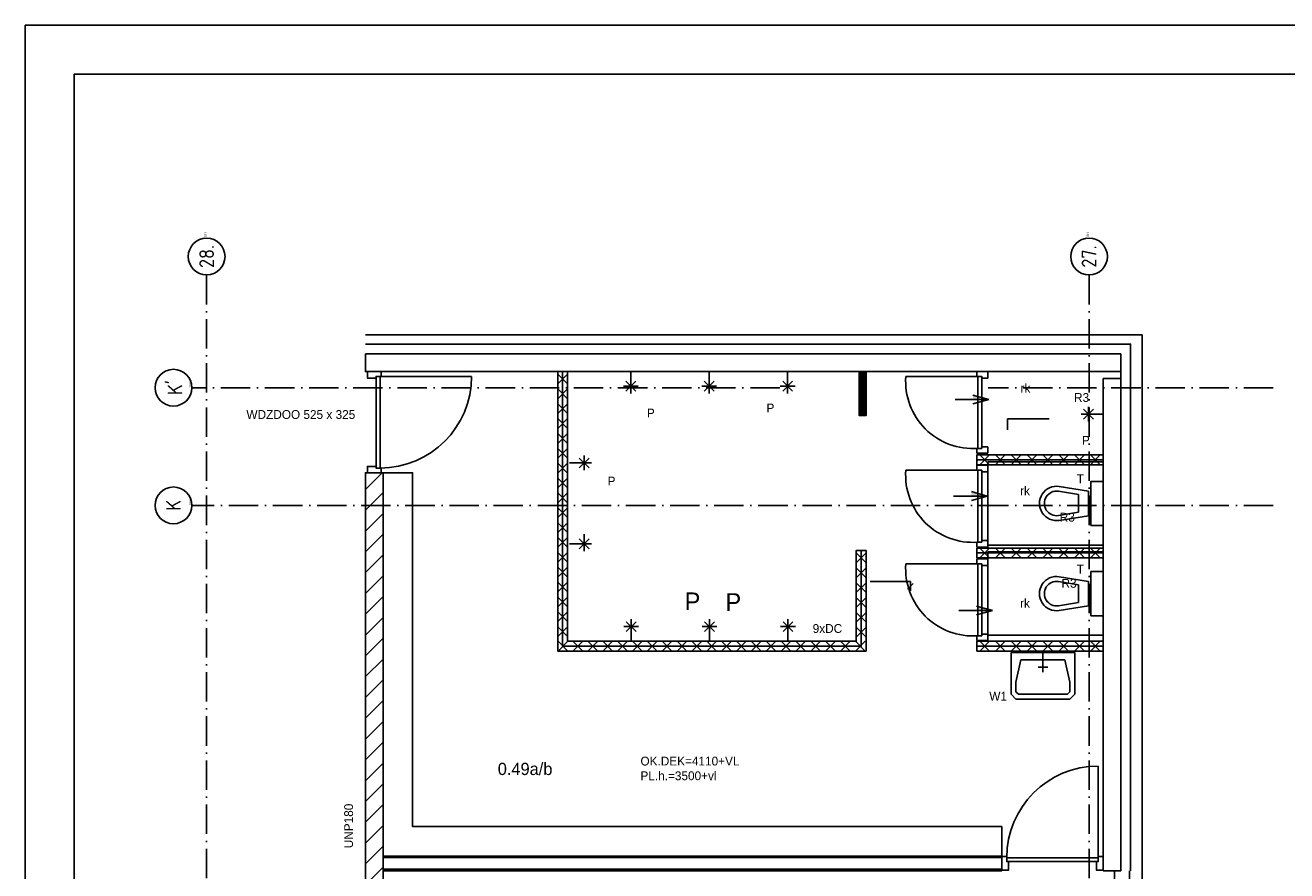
# Model space of a CAD drawing. Header units: millimetres. Extents: x -6587 to 170951, y 244 to 951952.
# Tile 54 of 102: x 25315 to 51048, y 934709 to 951952. Entities that reach past the tile are written whole.
import ezdxf
from ezdxf.enums import TextEntityAlignment as Align

# ---------------------------------------------------------------- set-up
doc = ezdxf.new("R2010")
doc.units = ezdxf.units.MM
doc.header["$LTSCALE"] = 100
doc.linetypes.add('DASHDOT', pattern=[9, 6, -1.5, 0, -1.5])
for name, color, linetype in [('00KAD025', 2, 'CONTINUOUS'), ('00KAD070', 5, 'CONTINUOUS'), ('AL$7----_STRAMIEN', 1, 'DASHDOT'), ('ALN-----_BLOCKNAAM', 2, 'CONTINUOUS'), ('ALXA7---_KALKZVUIL', 1, 'CONTINUOUS'), ('ALXAC---_LICHTBETON', 1, 'CONTINUOUS'), ('BL$2----', 7, 'CONTINUOUS'), ('BOUW', 8, 'CONTINUOUS'), ('DOORSNEDE', 1, 'CONTINUOUS')]:
    doc.layers.add(name, color=color, linetype=linetype)
doc.styles.add('BURO-018', font='BUROFONT.shx', dxfattribs={"height": 180})
doc.styles.add('BURO-025', font='BUROFONT.shx', dxfattribs={"height": 250})
doc.styles.get("Standard").update_dxf_attribs({"font": 'iso.shx'})

# ---------------------------------------------------------------- blocks, each defined once
blk = doc.blocks.new('*U58')
at = {"layer": 'ALXA7---_KALKZVUIL', "color": 0}
for p, q in [((28399, 75148), (28299, 75248)), ((28399, 75248), (28299, 75148)), ((28399, 74996), (28299, 75096)), ((28399, 75096), (28299, 74996)), ((28399, 74845), (28299, 74945)), ((28399, 74945), (28299, 74845)), ((28399, 74693), (28299, 74793)), ((28399, 74793), (28299, 74693)), ((28399, 74541), (28299, 74641)), ((28399, 74641), (28299, 74541)), ((28399, 74390), (28299, 74490)), ((28399, 74490), (28299, 74390)), ((28399, 74238), (28299, 74338)), ((28399, 74338), (28299, 74238)), ((28399, 74087), (28299, 74187)), ((28399, 74187), (28299, 74087)), ((28399, 73935), (28299, 74035)), ((28399, 74035), (28299, 73935)), ((28399, 73784), (28299, 73884)), ((28399, 73884), (28299, 73784)), ((28399, 73632), (28299, 73732)), ((28399, 73732), (28299, 73632)), ((28399, 73481), (28299, 73581)), ((28399, 73581), (28299, 73481)), ((28399, 73329), (28299, 73429)), ((28399, 73429), (28299, 73329)), ((31344, 73423), (31444, 73323)), ((31344, 73323), (31444, 73423)), ((28399, 73177), (28299, 73277)), ((28399, 73277), (28299, 73177)), ((31344, 73271), (31444, 73171)), ((31344, 73171), (31444, 73271)), ((28399, 73026), (28299, 73126)), ((28399, 73126), (28299, 73026)), ((31344, 73120), (31444, 73020)), ((31344, 73020), (31444, 73120)), ((28399, 72874), (28299, 72974)), ((28399, 72974), (28299, 72874)), ((31344, 72968), (31444, 72868)), ((31344, 72868), (31444, 72968)), ((28399, 72723), (28299, 72823)), ((28399, 72823), (28299, 72723)), ((31344, 72816), (31444, 72716)), ((31344, 72716), (31444, 72816)), ((28399, 72571), (28299, 72671)), ((28399, 72671), (28299, 72571)), ((31344, 72665), (31444, 72565)), ((31344, 72565), (31444, 72665)), ((28402, 72523), (28302, 72423)), ((28302, 72523), (28402, 72423)), ((28554, 72523), (28454, 72423)), ((28454, 72523), (28554, 72423)), ((28706, 72523), (28606, 72423)), ((28606, 72523), (28706, 72423)), ((28857, 72523), (28757, 72423)), ((28757, 72523), (28857, 72423)), ((29009, 72523), (28909, 72423)), ((28909, 72523), (29009, 72423)), ((29160, 72523), (29060, 72423)), ((29060, 72523), (29160, 72423)), ((29312, 72523), (29212, 72423)), ((29212, 72523), (29312, 72423)), ((29463, 72523), (29363, 72423)), ((29363, 72523), (29463, 72423)), ((29615, 72523), (29515, 72423)), ((29515, 72523), (29615, 72423)), ((29767, 72523), (29667, 72423)), ((29667, 72523), (29767, 72423)), ((29918, 72523), (29818, 72423)), ((29818, 72523), (29918, 72423)), ((30070, 72523), (29970, 72423)), ((29970, 72523), (30070, 72423)), ((30221, 72523), (30121, 72423)), ((30121, 72523), (30221, 72423)), ((30373, 72523), (30273, 72423)), ((30273, 72523), (30373, 72423)), ((30524, 72523), (30424, 72423)), ((30424, 72523), (30524, 72423)), ((30676, 72523), (30576, 72423)), ((30576, 72523), (30676, 72423)), ((30827, 72523), (30727, 72423)), ((30727, 72523), (30827, 72423)), ((30979, 72523), (30879, 72423)), ((30879, 72523), (30979, 72423)), ((31131, 72523), (31031, 72423)), ((31031, 72523), (31131, 72423)), ((31282, 72523), (31182, 72423)), ((31182, 72523), (31282, 72423)), ((31434, 72523), (31334, 72423)), ((31334, 72523), (31434, 72423))]:
    blk.add_line(p, q, dxfattribs=at)
blk = doc.blocks.new('*U60')
at = {"layer": 'ALXA7---_KALKZVUIL', "color": 0}
for p, q in [((28399, 75148), (28299, 75248)), ((28399, 75248), (28299, 75148)), ((28399, 74996), (28299, 75096)), ((28399, 75096), (28299, 74996)), ((28399, 74845), (28299, 74945)), ((28399, 74945), (28299, 74845)), ((28399, 74693), (28299, 74793)), ((28399, 74793), (28299, 74693)), ((28399, 74541), (28299, 74641)), ((28399, 74641), (28299, 74541)), ((28399, 74390), (28299, 74490)), ((28399, 74490), (28299, 74390)), ((28399, 74238), (28299, 74338)), ((28399, 74338), (28299, 74238)), ((28399, 74087), (28299, 74187)), ((28399, 74187), (28299, 74087)), ((28399, 73935), (28299, 74035)), ((28399, 74035), (28299, 73935)), ((28399, 73784), (28299, 73884)), ((28399, 73884), (28299, 73784)), ((28399, 73632), (28299, 73732)), ((28399, 73732), (28299, 73632)), ((28399, 73481), (28299, 73581)), ((28399, 73581), (28299, 73481)), ((28399, 73329), (28299, 73429)), ((28399, 73429), (28299, 73329)), ((31344, 73423), (31444, 73323)), ((31344, 73323), (31444, 73423)), ((28399, 73177), (28299, 73277)), ((28399, 73277), (28299, 73177)), ((31344, 73271), (31444, 73171)), ((31344, 73171), (31444, 73271)), ((28399, 73026), (28299, 73126)), ((28399, 73126), (28299, 73026)), ((31344, 73120), (31444, 73020)), ((31344, 73020), (31444, 73120)), ((28399, 72874), (28299, 72974)), ((28399, 72974), (28299, 72874)), ((31344, 72968), (31444, 72868)), ((31344, 72868), (31444, 72968)), ((28399, 72723), (28299, 72823)), ((28399, 72823), (28299, 72723)), ((31344, 72816), (31444, 72716)), ((31344, 72716), (31444, 72816)), ((28399, 72571), (28299, 72671)), ((28399, 72671), (28299, 72571)), ((31344, 72665), (31444, 72565)), ((31344, 72565), (31444, 72665)), ((28402, 72523), (28302, 72423)), ((28302, 72523), (28402, 72423)), ((28554, 72523), (28454, 72423)), ((28454, 72523), (28554, 72423)), ((28706, 72523), (28606, 72423)), ((28606, 72523), (28706, 72423)), ((28857, 72523), (28757, 72423)), ((28757, 72523), (28857, 72423)), ((29009, 72523), (28909, 72423)), ((28909, 72523), (29009, 72423)), ((29160, 72523), (29060, 72423)), ((29060, 72523), (29160, 72423)), ((29312, 72523), (29212, 72423)), ((29212, 72523), (29312, 72423)), ((29463, 72523), (29363, 72423)), ((29363, 72523), (29463, 72423)), ((29615, 72523), (29515, 72423)), ((29515, 72523), (29615, 72423)), ((29767, 72523), (29667, 72423)), ((29667, 72523), (29767, 72423)), ((29918, 72523), (29818, 72423)), ((29818, 72523), (29918, 72423)), ((30070, 72523), (29970, 72423)), ((29970, 72523), (30070, 72423)), ((30221, 72523), (30121, 72423)), ((30121, 72523), (30221, 72423)), ((30373, 72523), (30273, 72423)), ((30273, 72523), (30373, 72423)), ((30524, 72523), (30424, 72423)), ((30424, 72523), (30524, 72423)), ((30676, 72523), (30576, 72423)), ((30576, 72523), (30676, 72423)), ((30827, 72523), (30727, 72423)), ((30727, 72523), (30827, 72423)), ((30979, 72523), (30879, 72423)), ((30879, 72523), (30979, 72423)), ((31131, 72523), (31031, 72423)), ((31031, 72523), (31131, 72423)), ((31282, 72523), (31182, 72423)), ((31182, 72523), (31282, 72423)), ((31434, 72523), (31334, 72423)), ((31334, 72523), (31434, 72423))]:
    blk.add_line(p, q, dxfattribs=at)
blk = doc.blocks.new('*U57')
at = {"layer": 'ALXAC---_LICHTBETON', "color": 0}
for p, q in [((31557, 75326), (31487, 75396)), ((31557, 75396), (31487, 75326)), ((31557, 75176), (31487, 75246)), ((31557, 75246), (31487, 75176)), ((31557, 75026), (31487, 75096)), ((31557, 75096), (31487, 75026))]:
    blk.add_line(p, q, dxfattribs=at)
blk = doc.blocks.new('1011')
at = {"layer": 'AL$7----_STRAMIEN', "color": 7, "linetype": 'Continuous'}
blk.add_circle((-750, 0), 750, dxfattribs=at)
at = {"layer": 'AL$7----_STRAMIEN', "color": 3, "linetype": 'Continuous'}
blk.add_attdef('STR-NAAM', text='', height=600, rotation=360, dxfattribs=at).set_placement((-750, 0), align=Align.MIDDLE)
at = {"layer": 'ALN-----_BLOCKNAAM', "linetype": 'Continuous'}
blk.add_text('1011', height=100, dxfattribs=at).set_placement((0, 0))
blk = doc.blocks.new('1010')
at = {"layer": 'AL$7----_STRAMIEN', "color": 7, "linetype": 'Continuous'}
blk.add_circle((0, 750), 750, dxfattribs=at)
at = {"layer": 'AL$7----_STRAMIEN', "color": 3, "linetype": 'Continuous'}
blk.add_attdef('STR-NAAM', text='', height=600, rotation=360, dxfattribs=at).set_placement((0, 750), align=Align.MIDDLE)
at = {"layer": 'ALN-----_BLOCKNAAM', "linetype": 'Continuous'}
blk.add_text('1010', height=100, dxfattribs=at).set_placement((0, 0))

msp = doc.modelspace()

# ---------------------------------------------------------------- hatches: boundary and pattern name
at = {"layer": 'BOUW'}
h = msp.add_hatch(dxfattribs=at)
h.set_pattern_fill('PREFBET', color=256, scale=2, style=0)
h.set_pattern_definition([(45, (-20420.1, 793926.38), (-212.13203, 212.13203), [])])
h.paths.add_polyline_path([(32615.3, 942824.3), (32615.3, 922528.6), (32255.3, 922528.6), (32255.3, 942824.3)])
h = msp.add_hatch(dxfattribs=at)
h.set_pattern_fill('PREFBET', color=256, scale=2, style=0)
h.set_pattern_definition([(45, (-20420.1, 793926.38), (-212.13203, 212.13203), [])])
h.paths.add_polyline_path([(32615.3, 942824.3), (32615.3, 922528.6), (32255.3, 922528.6), (32255.3, 942824.3)])

# ---------------------------------------------------------------- linework, layer by layer
at = {"layer": '00KAD025', "linetype": 'Continuous'}
for p, q in [((170950.7, 951952.4), (25314.7, 951952.4)), ((25314.7, 951952.4), (25314.7, 867852.4))]:
    msp.add_line(p, q, dxfattribs=at)
at = {"layer": '00KAD070', "linetype": 'Continuous'}
for p, q in [((169950.7, 950952.4), (26314.7, 950952.4)), ((26314.7, 950952.4), (26314.7, 868852.4))]:
    msp.add_line(p, q, dxfattribs=at)
at = {"layer": 'AL$7----_STRAMIEN', "color": 1}
for p, q in [((29015.3, 946859.8), (29015.3, 918269.2)), ((47015.3, 946859.8), (47015.3, 922417.3)), ((40706.2, 944560.3), (28713.6, 944560.3)), ((50769.6, 944560.3), (44958.3, 944560.3)), ((50769.6, 942160.3), (28713.6, 942160.3))]:
    msp.add_line(p, q, dxfattribs=at)
at = {"layer": 'BL$2----', "color": 1}
for p, q in [((46198.2, 943922.8), (45353, 943922.8)), ((45353, 943922.8), (45353, 943700.8)), ((43374.2, 940607), (42549.2, 940607)), ((43311.9, 940451.5), (43428.6, 940568.1)), ((43374.2, 940420.4), (43374.2, 940607))]:
    msp.add_line(p, q, dxfattribs=at)
at = {"layer": 'BOUW'}
for p, q in [((48095.3, 945640.3), (32255.3, 945640.3)), ((48095.3, 918269.2), (48095.3, 945640.3)), ((37567.3, 944490.3), (37767.3, 944690.3)), ((37567.3, 944690.3), (37767.3, 944490.3)), ((37667.3, 944890.3), (37667.3, 944440.3)), ((39167.3, 944490.3), (39367.3, 944690.3)), ((39167.3, 944690.3), (39367.3, 944490.3)), ((39267.3, 944890.3), (39267.3, 944440.3)), ((40767.3, 944490.3), (40967.3, 944690.3)), ((40767.3, 944690.3), (40967.3, 944490.3)), ((40867.3, 944890.3), (40867.3, 944440.3)), ((42397.3, 944890.3), (42397.3, 943990.3)), ((44745.3, 943322.3), (44745.3, 944790.3)), ((44825.3, 943322.3), (44825.3, 944790.3)), ((47303.3, 944890.3), (44903.3, 944890.3)), ((47303.3, 944890.3), (44903.3, 944890.3)), ((47303.3, 944890.3), (44903.3, 944890.3)), ((37517.3, 944590.3), (37817.3, 944590.3)), ((39117.3, 944590.3), (39417.3, 944590.3)), ((40717.3, 944590.3), (41017.3, 944590.3)), ((44825.3, 943322.3), (44723.3, 943322.3)), ((44723.3, 943322.3), (44723.3, 943222.3)), ((44723.3, 943222.3), (44951.3, 943222.3)), ((44723.3, 943190.3), (47303.3, 943190.3)), ((44723.3, 943190.3), (47303.3, 943190.3)), ((44723.3, 942990.3), (44723.3, 943190.3)), ((44723.3, 942990.3), (44723.3, 943190.3)), ((44984.5, 943190.3), (44784.5, 942990.3)), ((44784.5, 943190.3), (44984.5, 942990.3)), ((44984.5, 943190.3), (44784.5, 942990.3)), ((44784.5, 943190.3), (44984.5, 942990.3)), ((44951.3, 943356.3), (44825.3, 943356.3)), ((44825.3, 943356.3), (44825.3, 943322.3)), ((44951.3, 943222.3), (44951.3, 943356.3)), ((45307, 943190.3), (45107, 942990.3)), ((45107, 943190.3), (45307, 942990.3)), ((45307, 943190.3), (45107, 942990.3)), ((45107, 943190.3), (45307, 942990.3)), ((45629.5, 943190.3), (45429.5, 942990.3)), ((45429.5, 943190.3), (45629.5, 942990.3)), ((45629.5, 943190.3), (45429.5, 942990.3)), ((45429.5, 943190.3), (45629.5, 942990.3)), ((45952, 943190.3), (45752, 942990.3)), ((45752, 943190.3), (45952, 942990.3)), ((45952, 943190.3), (45752, 942990.3)), ((45752, 943190.3), (45952, 942990.3)), ((46274.5, 943190.3), (46074.5, 942990.3)), ((46074.5, 943190.3), (46274.5, 942990.3)), ((46274.5, 943190.3), (46074.5, 942990.3)), ((46074.5, 943190.3), (46274.5, 942990.3)), ((46597, 943190.3), (46397, 942990.3)), ((46397, 943190.3), (46597, 942990.3)), ((46597, 943190.3), (46397, 942990.3)), ((46397, 943190.3), (46597, 942990.3)), ((46919.5, 943190.3), (46719.5, 942990.3)), ((46719.5, 943190.3), (46919.5, 942990.3)), ((46919.5, 943190.3), (46719.5, 942990.3)), ((46719.5, 943190.3), (46919.5, 942990.3)), ((47242, 943190.3), (47042, 942990.3)), ((47042, 943190.3), (47242, 942990.3)), ((47242, 943190.3), (47042, 942990.3)), ((47042, 943190.3), (47242, 942990.3)), ((47303.3, 943190.3), (47303.3, 942990.3)), ((47303.3, 943190.3), (47303.3, 942990.3)), ((44723.3, 943090.3), (47303.3, 943090.3)), ((47303.3, 942990.3), (44723.3, 942990.3)), ((47303.3, 942990.3), (44723.3, 942990.3)), ((44723.3, 942977.5), (44951.3, 942977.5)), ((44723.3, 942877.5), (44723.3, 942977.5)), ((44951.3, 943050.3), (47303.3, 943050.3)), ((44951.3, 941350.3), (44951.3, 943050.3)), ((44951.3, 942977.5), (44951.3, 942843.5)), ((47303.3, 943050.3), (47303.3, 941350.3)), ((43277.3, 942877.5), (44745.3, 942877.5)), ((44825.3, 942877.5), (44723.3, 942877.5)), ((44745.3, 941409.5), (44745.3, 942877.5)), ((44825.3, 941409.5), (44825.3, 942877.5)), ((44825.3, 942843.5), (44825.3, 942877.5)), ((44951.3, 942843.5), (44825.3, 942843.5)), ((46803.3, 942381.1), (46392.9, 942447.1)), ((47003.3, 942450.3), (46408.8, 942545.8)), ((46503.3, 942550.3), (46503.3, 942550.3)), ((46803.3, 942019.4), (46803.3, 942381.1)), ((47003.3, 941950.3), (47003.3, 942450.3)), ((46153.3, 942300.3), (46153.3, 942300.3)), ((46392.9, 941953.4), (46803.3, 942019.4)), ((46408.8, 941854.7), (47003.3, 941950.3)), ((36416.8, 941375.3), (36866.8, 941375.3)), ((36816.8, 941275.3), (36616.8, 941475.3)), ((36616.8, 941275.3), (36816.8, 941475.3)), ((36716.8, 941225.3), (36716.8, 941575.3)), ((44825.3, 941409.5), (44723.3, 941409.5)), ((44723.3, 941409.5), (44723.3, 941309.5)), ((44951.3, 941443.5), (44825.3, 941443.5)), ((44825.3, 941443.5), (44825.3, 941409.5)), ((44951.3, 941309.5), (44951.3, 941443.5)), ((47303.3, 941350.3), (44951.3, 941350.3)), ((44723.3, 941309.5), (44951.3, 941309.5)), ((44723.3, 941290.3), (47303.3, 941290.3)), ((44723.3, 941290.3), (47303.3, 941290.3)), ((44723.3, 941090.3), (44723.3, 941290.3)), ((44723.3, 941090.3), (44723.3, 941290.3)), ((44723.3, 941190.3), (47303.3, 941190.3)), ((47303.3, 941090.3), (44723.3, 941090.3)), ((47303.3, 941090.3), (44723.3, 941090.3)), ((44984.5, 941290.3), (44784.5, 941090.3)), ((44784.5, 941290.3), (44984.5, 941090.3)), ((44984.5, 941290.3), (44784.5, 941090.3)), ((44784.5, 941290.3), (44984.5, 941090.3)), ((44951.3, 941210.3), (47303.3, 941210.3)), ((44951.3, 939510.3), (44951.3, 941210.3)), ((45307, 941290.3), (45107, 941090.3)), ((45107, 941290.3), (45307, 941090.3)), ((45307, 941290.3), (45107, 941090.3)), ((45107, 941290.3), (45307, 941090.3)), ((45629.5, 941290.3), (45429.5, 941090.3)), ((45429.5, 941290.3), (45629.5, 941090.3)), ((45629.5, 941290.3), (45429.5, 941090.3)), ((45429.5, 941290.3), (45629.5, 941090.3)), ((45952, 941290.3), (45752, 941090.3)), ((45752, 941290.3), (45952, 941090.3)), ((45952, 941290.3), (45752, 941090.3)), ((45752, 941290.3), (45952, 941090.3)), ((46274.5, 941290.3), (46074.5, 941090.3)), ((46074.5, 941290.3), (46274.5, 941090.3)), ((46274.5, 941290.3), (46074.5, 941090.3)), ((46074.5, 941290.3), (46274.5, 941090.3)), ((46597, 941290.3), (46397, 941090.3)), ((46397, 941290.3), (46597, 941090.3)), ((46597, 941290.3), (46397, 941090.3)), ((46397, 941290.3), (46597, 941090.3)), ((46919.5, 941290.3), (46719.5, 941090.3)), ((46719.5, 941290.3), (46919.5, 941090.3)), ((46919.5, 941290.3), (46719.5, 941090.3)), ((46719.5, 941290.3), (46919.5, 941090.3)), ((47242, 941290.3), (47042, 941090.3)), ((47042, 941290.3), (47242, 941090.3)), ((47242, 941290.3), (47042, 941090.3)), ((47042, 941290.3), (47242, 941090.3)), ((47303.3, 941290.3), (47303.3, 941090.3)), ((47303.3, 941290.3), (47303.3, 941090.3)), ((47303.3, 941290.3), (47303.3, 939490.3)), ((47303.3, 941210.3), (47303.3, 939510.3)), ((43277.3, 940969.2), (44745.3, 940969.2)), ((44723.3, 941069.2), (44951.3, 941069.2)), ((44723.3, 940969.2), (44723.3, 941069.2)), ((44825.3, 940969.2), (44723.3, 940969.2)), ((44745.3, 939501.2), (44745.3, 940969.2)), ((44825.3, 940935.2), (44825.3, 940969.2)), ((44825.3, 939501.2), (44825.3, 940969.2)), ((44951.3, 940935.2), (44825.3, 940935.2)), ((44951.3, 941069.2), (44951.3, 940935.2)), ((46803.3, 940541.1), (46392.9, 940607.1)), ((47003.3, 940610.3), (46408.8, 940705.8)), ((46503.3, 940710.3), (46503.3, 940710.3)), ((47003.3, 940110.3), (47003.3, 940610.3)), ((46153.3, 940460.3), (46153.3, 940460.3)), ((46803.3, 940179.4), (46803.3, 940541.1)), ((46392.9, 940113.4), (46803.3, 940179.4)), ((46408.8, 940014.7), (47003.3, 940110.3)), ((44951.3, 939535.2), (44825.3, 939535.2)), ((44825.3, 939535.2), (44825.3, 939501.2)), ((44951.3, 939401.2), (44951.3, 939535.2)), ((44723.3, 939501.2), (44723.3, 939401.2)), ((44825.3, 939501.2), (44723.3, 939501.2)), ((44723.3, 939401.2), (44951.3, 939401.2)), ((44723.3, 939390.3), (47303.3, 939390.3)), ((44723.3, 939390.3), (47303.3, 939390.3)), ((44723.3, 939190.3), (44723.3, 939390.3)), ((44723.3, 939190.3), (44723.3, 939390.3)), ((44723.3, 939290.3), (47303.3, 939290.3)), ((44984.5, 939390.3), (44784.5, 939190.3)), ((44784.5, 939390.3), (44984.5, 939190.3)), ((44984.5, 939390.3), (44784.5, 939190.3)), ((44784.5, 939390.3), (44984.5, 939190.3)), ((47303.3, 939510.3), (44951.3, 939510.3)), ((45307, 939390.3), (45107, 939190.3)), ((45107, 939390.3), (45307, 939190.3)), ((45307, 939390.3), (45107, 939190.3)), ((45107, 939390.3), (45307, 939190.3)), ((45629.5, 939390.3), (45429.5, 939190.3)), ((45429.5, 939390.3), (45629.5, 939190.3)), ((45629.5, 939390.3), (45429.5, 939190.3)), ((45429.5, 939390.3), (45629.5, 939190.3)), ((45952, 939390.3), (45752, 939190.3)), ((45752, 939390.3), (45952, 939190.3)), ((45952, 939390.3), (45752, 939190.3)), ((45752, 939390.3), (45952, 939190.3)), ((46274.5, 939390.3), (46074.5, 939190.3)), ((46074.5, 939390.3), (46274.5, 939190.3)), ((46274.5, 939390.3), (46074.5, 939190.3)), ((46074.5, 939390.3), (46274.5, 939190.3)), ((46597, 939390.3), (46397, 939190.3)), ((46397, 939390.3), (46597, 939190.3)), ((46597, 939390.3), (46397, 939190.3)), ((46397, 939390.3), (46597, 939190.3)), ((46919.5, 939390.3), (46719.5, 939190.3)), ((46719.5, 939390.3), (46919.5, 939190.3)), ((46919.5, 939390.3), (46719.5, 939190.3)), ((46719.5, 939390.3), (46919.5, 939190.3)), ((47242, 939390.3), (47042, 939190.3)), ((47042, 939390.3), (47242, 939190.3)), ((47242, 939390.3), (47042, 939190.3)), ((47042, 939390.3), (47242, 939190.3)), ((47303.3, 939390.3), (47303.3, 939190.3)), ((47303.3, 939390.3), (47303.3, 939190.3)), ((47303.3, 939190.3), (44723.3, 939190.3)), ((47303.3, 939190.3), (44723.3, 939190.3)), ((45424, 938557.5), (45424, 939157.5)), ((45424, 939157.5), (46724, 939157.5)), ((46074, 939157.5), (46074, 938757.5)), ((46724, 939157.5), (46724, 938557.5)), ((45524, 938557.5), (45624, 939007.5)), ((45624, 939007.5), (46524, 939007.5)), ((46174, 938857.5), (45974, 938857.5)), ((46524, 939007.5), (46624, 938557.5)), ((45424, 938307.5), (45424, 938557.5)), ((45524, 938357.5), (45524, 938557.5)), ((46624, 938557.5), (46624, 938357.5)), ((46724, 938557.5), (46724, 938307.5)), ((45524, 938207.5), (45424, 938307.5)), ((45574, 938307.5), (45524, 938357.5)), ((46574, 938307.5), (45574, 938307.5)), ((46624, 938357.5), (46574, 938307.5)), ((46724, 938307.5), (46624, 938207.5)), ((46624, 938207.5), (45524, 938207.5)), ((45335.3, 934895.6), (47203.3, 934895.6))]:
    msp.add_line(p, q, dxfattribs=at)
for points in [[(32255.3, 945450.3), (47863.3, 945450.3), (47863.3, 934708.6)], [(32255.3, 945250.3), (47663.3, 945250.3), (47663.3, 934708.6)], [(32574.3, 944890.3), (32296.3, 944890.3), (32296.3, 944756.3), (32472.3, 944756.3), (32472.3, 944790.3), (32574.3, 944790.3), (32574.3, 944890.3)], [(32472.3, 944790.3), (32472.3, 942922.3)], [(34420.3, 944790.3), (32552.3, 944790.3)], [(32552.3, 944790.3), (32552.3, 942922.3)], [(36277.3, 944890.3), (36277.3, 939289.9), (42367.3, 939289.9), (42367.3, 941240.3)], [(43277.3, 944790.3), (44745.3, 944790.3)], [(44723.3, 944890.3), (44951.3, 944890.3), (44951.3, 944756.3), (44825.3, 944756.3), (44825.3, 944790.3), (44723.3, 944790.3), (44723.3, 944890.3)], [(47003.3, 943870), (47003.3, 944170)], [(47303.3, 944020), (46853.3, 944020)], [(46903.3, 943920), (47103.3, 944120)], [(47103.3, 943920), (46903.3, 944120)], [(36716.8, 942875.3), (36716.8, 943175.3)], [(32574.3, 942822.3), (32296.3, 942822.3), (32296.3, 942956.3), (32472.3, 942956.3), (32472.3, 942922.3), (32574.3, 942922.3), (32574.3, 942822.3)], [(36416.8, 943025.3), (36866.8, 943025.3)], [(36816.8, 942925.3), (36616.8, 943125.3)], [(36616.8, 942925.3), (36816.8, 943125.3)], [(47303.3, 941750.3), (47053.3, 941750.3), (47053.3, 942650.3), (47303.3, 942650.3), (47303.3, 941750.3)], [(47303.3, 939910.3), (47053.3, 939910.3), (47053.3, 940810.3), (47303.3, 940810.3), (47303.3, 939910.3)], [(37673.8, 939388), (37673.8, 939838)], [(39273.8, 939388), (39273.8, 939838)], [(40873.8, 939388), (40873.8, 939838)], [(37523.8, 939688), (37823.8, 939688)], [(37573.8, 939788), (37773.8, 939588)], [(37573.8, 939588), (37773.8, 939788)], [(39123.8, 939688), (39423.8, 939688)], [(39173.8, 939788), (39373.8, 939588)], [(39173.8, 939588), (39373.8, 939788)], [(40723.8, 939688), (41023.8, 939688)], [(40773.8, 939788), (40973.8, 939588)], [(40773.8, 939588), (40973.8, 939788)], [(47203.3, 936843.6), (47203.3, 934975.6)], [(45235.3, 934978.6), (32615.3, 934978.6)], [(45235.3, 934997.6), (45235.3, 934719.6), (45369.3, 934719.6), (45369.3, 934895.6), (45335.3, 934895.6), (45335.3, 934997.6), (45235.3, 934997.6)], [(45335.3, 934975.6), (47203.3, 934975.6)], [(47303.3, 934997.6), (47303.3, 934719.6), (47169.3, 934719.6), (47169.3, 934895.6), (47203.3, 934895.6), (47203.3, 934997.6), (47303.3, 934997.6)], [(45235.3, 934738.6), (32615.3, 934738.6)], [(47535.3, 934710.2), (47535.3, 929690.6)], [(47843.3, 934708.6), (47843.3, 933142.6)], [(47843.3, 934708.6), (47843.3, 933142.6)]]:
    msp.add_lwpolyline(points, dxfattribs=at)
for points in [[(32255.3, 945250.3), (47663.3, 945250.3), (47663.3, 944890.3), (32255.3, 944890.3)], [(36377.3, 944890.3), (36377.3, 939389.9), (42267.3, 939389.9), (42267.3, 941240.3), (42467.3, 941240.3), (42467.3, 939189.9), (36177.3, 939189.9), (36177.3, 944890.3)], [(36377.3, 944890.3), (36377.3, 939389.9), (42267.3, 939389.9), (42267.3, 941240.3), (42467.3, 941240.3), (42467.3, 939189.9), (36177.3, 939189.9), (36177.3, 944890.3)], [(42467.3, 944890.3), (42467.3, 943990.3), (42327.3, 943990.3), (42327.3, 944890.3)], [(47303.3, 934708.6), (47303.3, 944746.4), (47663.3, 944746.4), (47663.3, 934708.6)], [(32615.3, 942824.3), (32615.3, 922528.6), (32255.3, 922528.6), (32255.3, 942824.3)], [(32615.3, 942824.3), (32615.3, 922528.6), (32255.3, 922528.6), (32255.3, 942824.3)], [(32615.3, 942824.3), (33215.3, 942824.3), (33215.3, 935608.6), (45235.3, 935608.6), (45235.3, 935008.6), (32615.3, 935008.6)], [(45235.3, 934708.6), (32615.3, 934708.6), (32615.3, 935008.6), (45235.3, 935008.6)]]:
    msp.add_lwpolyline(points, close=True, dxfattribs=at)
at = {"layer": 'BOUW', "const_width": 140}
msp.add_lwpolyline([(42397.3, 944890.3), (42397.3, 943990.3)], dxfattribs=at)
at = {"layer": 'BOUW'}
for centre, radius, start, end in [((32552.3, 944790.3), 1868, 270, 0), ((44645.2, 944690.2), 1371.6, 175.8145, 274.1855), ((44645.2, 942777.4), 1371.6, 175.8145, 274.1855), ((46353.3, 942200.3), 350, 80.86729, 279.13271), ((46353.3, 942200.3), 250, 80.86729, 279.13271), ((44645.2, 940869.1), 1371.6, 175.8145, 274.1855), ((46353.3, 940360.3), 350, 80.86729, 279.13271), ((46353.3, 940360.3), 250, 80.86729, 279.13271), ((47203.3, 934975.6), 1868, 90, 180)]:
    msp.add_arc(centre, radius, start, end, dxfattribs=at)
at = {"layer": 'DOORSNEDE', "color": 1}
for p, q in [((44970.3, 944319.9), (44284, 944319.9)), ((44970.3, 944319.9), (44645.2, 944410.2)), ((44970.3, 944319.9), (44645.2, 944229.7)), ((44939.4, 942350), (44614.3, 942440.3)), ((44939.4, 942350), (44253.1, 942350)), ((44939.4, 942350), (44614.3, 942259.7)), ((45047.6, 940017), (44722.5, 940107.2)), ((45047.6, 940017), (44361.3, 940017)), ((45047.6, 940017), (44722.5, 939926.7))]:
    msp.add_line(p, q, dxfattribs=at)
for points in [[(44645.2, 944410.2), (44645.2, 944319.9), (44970.3, 944319.9)], [(44614.3, 942440.3), (44614.3, 942350), (44939.4, 942350)], [(44722.5, 940107.2), (44722.5, 940017), (45047.6, 940017)]]:
    msp.add_solid(points, dxfattribs=at)

# ---------------------------------------------------------------- block references
at = {"layer": 'AL$7----_STRAMIEN', "xscale": 0.5, "yscale": 0.5, "zscale": 0.5, "rotation": 90}
for name, p, values in [('1011', (29015.3, 947609.8), {'STR-NAAM': '28.'}), ('1011', (47015.3, 947609.8), {'STR-NAAM': '27.'}), ('1010', (28713.6, 944560.3), {'STR-NAAM': "K'"}), ('1010', (28713.6, 942160.3), {'STR-NAAM': 'K'})]:
    msp.add_blockref(name, p, dxfattribs=at).add_auto_attribs(values)
at = {"layer": 'BOUW', "xscale": 2, "yscale": 2, "zscale": 2}
for name, p in [('*U58', (-20420.1, 794343.2)), ('*U60', (-20420.1, 794343.2)), ('*U57', (-20646.4, 794018.1))]:
    msp.add_blockref(name, p, dxfattribs=at)

# ---------------------------------------------------------------- texts
at = {"layer": 'BL$2----', "color": 1, "style": 'BURO-018'}
for p in [(46708.9, 944270.1), (46417.2, 941828.4), (46453.6, 940480.1)]:
    msp.add_text('R3', height=180, dxfattribs=at).set_placement(p)
at = {"layer": 'BOUW', "color": 1, "style": 'BURO-018'}
for s, height, p in [('rk', 180, (45616.5, 944460.9)), ('P', 180, (40435.1, 944057)), ('WDZDOO 525 x 325', 180, (29826.6, 943923.5)), ('P', 180, (37995.7, 943953.4)), ('P', 180, (46869.4, 943396.6)), ('P', 180, (37193.8, 942566)), ('T', 180, (46764.8, 942610.1)), ('rk', 180, (45608.6, 942368.3)), ('T', 180, (46764.8, 940770.2)), ('P', 360, (38765.1, 940023.8)), ('P', 360, (39597.8, 940009)), ('rk', 180, (45608.6, 940074.7)), ('9xDC', 180, (41377.4, 939559.4)), ('W1', 180, (44980, 938178.1)), ('OK.DEK=4110+VL', 180, (37864.2, 936855.6)), ('PL.h.=3500+vl', 180, (37864.2, 936555.6))]:
    msp.add_text(s, height=height, dxfattribs=at).set_placement(p)
at = {"layer": 'BOUW', "style": 'BURO-025'}
msp.add_text('0.49a/b', height=250, dxfattribs=at).set_placement((34953.5, 936660.8))
at = {"layer": 'BOUW', "color": 1, "style": 'BURO-018'}
msp.add_text('UNP180', height=180, rotation=90, dxfattribs=at).set_placement((32001.2, 935167.1))

doc.saveas('drawing.dxf')
